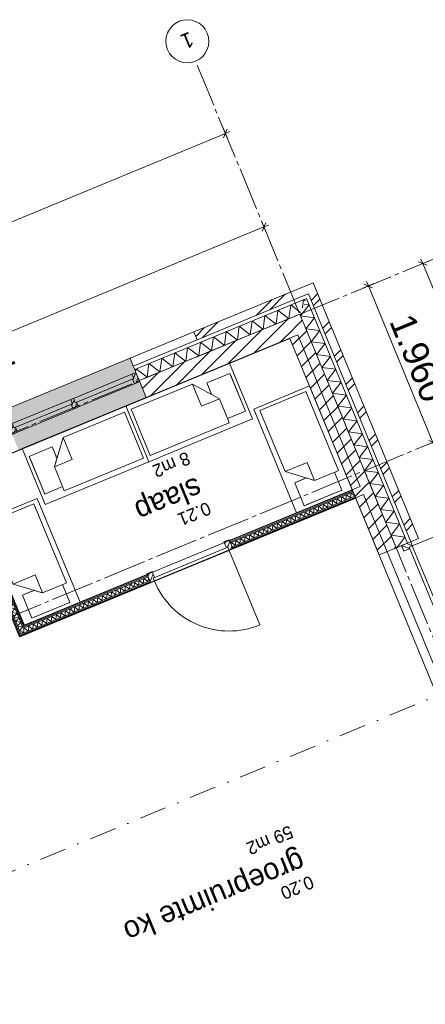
# Model space of a CAD drawing. Header units: millimetres. Extents: x -76965 to 1081933, y -21129 to 30747.
# Tile 113 of 114: x -13736 to -9035, y 19269 to 30671. Entities that reach past the tile are written whole.
import ezdxf
from ezdxf.enums import TextEntityAlignment as Align

# ---------------------------------------------------------------- set-up
doc = ezdxf.new("R2010")
doc.units = ezdxf.units.MM
doc.header["$MEASUREMENT"] = 0
doc.linetypes.add('B0204', pattern=[650, 500, -50, 50, -50])
doc.linetypes.add('B0302', pattern=[625.500011, 313.000011, -156.25, 0, -156.25])
for name, color, linetype in [('007 Stramien', 7, 'Continuous'), ('021 Buitenwanden', 7, 'Continuous'), ('021 Buitenwanden 2D arcering', 7, 'Continuous'), ('021 Buitenwanden Afdek-arcering', 7, 'Continuous'), ('021 Buitenwanden Deuren', 7, 'Continuous'), ('021 Buitenwanden Doorsnede-arcering', 7, 'Continuous'), ('021 Buitenwanden Laagscheidingslijnen', 7, 'Continuous'), ('021 Buitenwanden Ramen', 7, 'Continuous'), ('022 Binnenwanden', 7, 'Continuous'), ('022 Binnenwanden 2D arcering', 7, 'Continuous'), ('022 Binnenwanden Deuren', 7, 'Continuous'), ('022 Binnenwanden Doorsnede-arcering', 7, 'Continuous'), ('022 Binnenwanden Laagscheidingslijnen', 7, 'Continuous'), ('023 Dekvloer', 7, 'Continuous'), ('102 Teksten ruimten _ Zones', 7, 'Continuous'), ('102 Teksten ruimten _ Zones Zone omranding', 7, 'Continuous'), ('102 Teksten ruimten _ Zones Zone tekst', 7, 'Continuous'), ('121 Drsn-en gevelaanduidingen', 7, 'Continuous'), ('160 Presentatie_Aankleding 2D', 7, 'Continuous'), ('New_089 Losse inrichting', 7, 'Continuous')]:
    doc.layers.add(name, color=color, linetype=linetype)
doc.styles.add('GENERATED_STYLE_1', font='txt')
doc.dimstyles.new('GENERATED_STYLE__1', dxfattribs={"dimtxt": 300, "dimasz": 71.25, "dimexe": 0.18, "dimexo": 0, "dimgap": 0.09, "dimtad": 1, "dimdec": 0, "dimzin": 0, "dimdsep": 46, "dimtxsty": 'GENERATED_STYLE_1', "dimblk": 'ARROWHEAD_6', "dimblk1": 'ARROWHEAD_6', "dimblk2": 'ARROWHEAD_6', "dimcen": 0.09, "dimclrd": 1, "dimclre": 1, "dimclrt": 2, "dimadec": 1, "dimazin": 0, "dimtfac": 1, "dimtdec": 4, "dimtmove": 0, "dimatfit": 3, "dimfxl": 1, "dimtolj": 1, "dimtzin": 0, "dimarcsym": 0})
pattern_1 = [(45, (0, 0), (-229.8097, 229.8097), []), (45, (-45.96, 45.96), (-229.8097, 229.8097), [])]
pattern_2 = [(45, (0, 0), (-88.38835, 88.38835), [])]
pattern_3 = [(45, (0, 0), (-31.8198, 31.8198), [])]

# ---------------------------------------------------------------- blocks, each defined once
blk = doc.blocks.new('Slab_1_1', base_point=(-2608, 7603))
at = {"layer": '023 Dekvloer', "color": 1, "linetype": 'Continuous', "lineweight": 0, "flags": 128}
blk.add_lwpolyline([(-2608, 7603), (-65140, -18201), (-72389, -636), (-38626, 13297), (-39373, 15108), (-10605, 26980)], close=True, dxfattribs=at)
blk = doc.blocks.new('*D76')
at = {"layer": '160 Presentatie_Aankleding 2D', "color": 1, "linetype": 'Continuous', "lineweight": 0}
for p, q in [((-9760, 27560), (-9630, 27614)), ((-9646, 27567), (-9744, 27608)), ((-9716, 27639), (-9695, 27587)), ((-9695, 27587), (-8947, 25775)), ((-9012, 25749), (-8882, 25802)), ((-8898, 25755), (-8996, 25796))]:
    blk.add_line(p, q, dxfattribs=at)
at = {"layer": '160 Presentatie_Aankleding 2D', "color": 2, "lineweight": 0, "insert": (-9461, 27178), "char_height": 300, "attachment_point": 7, "rotation": 292.424, "style": 'GENERATED_STYLE_1'}
blk.add_mtext('\\A1;{\\fArial|b0|i0|c0|p38;1.960}', dxfattribs=at)
blk = doc.blocks.new('ARROWHEAD_6')
at = {"color": 0, "linetype": 'Continuous', "lineweight": 0}
for p, q in [((0, 0), (-1, 0)), ((-0.5, -0.5), (0.5, 0.5))]:
    blk.add_line(p, q, dxfattribs=at)
blk = doc.blocks.new('*D77')
at = {"layer": '160 Presentatie_Aankleding 2D', "color": 1, "linetype": 'Continuous', "lineweight": 0}
for p, q in [((-9695, 27587), (-8947, 25775)), ((-9012, 25749), (-8882, 25802)), ((-8898, 25755), (-8996, 25796)), ((-8947, 25775), (-6326, 19425)), ((-6278, 19404), (-6375, 19445))]:
    blk.add_line(p, q, dxfattribs=at)
at = {"layer": '160 Presentatie_Aankleding 2D', "color": 2, "lineweight": 0, "insert": (-7777, 23097), "char_height": 300, "attachment_point": 7, "rotation": 292.424, "style": 'GENERATED_STYLE_1'}
blk.add_mtext('\\A1;{\\fArial|b0|i0|c0|p38;6.870}', dxfattribs=at)
blk = doc.blocks.new('*D80')
at = {"layer": '160 Presentatie_Aankleding 2D', "color": 1, "linetype": 'Continuous', "lineweight": 0}
for p, q in [((-74820, 712), (-74690, 766)), ((-74707, 719), (-74804, 760)), ((-74777, 791), (-74755, 739)), ((-74755, 739), (-74008, -1073)), ((-74073, -1099), (-73943, -1046)), ((-73959, -1093), (-74057, -1052)), ((-74008, -1073), (-71387, -7423))]:
    blk.add_line(p, q, dxfattribs=at)
at = {"layer": '160 Presentatie_Aankleding 2D', "color": 2, "lineweight": 0, "insert": (-74522, 330), "char_height": 300, "attachment_point": 7, "rotation": 292.424, "style": 'GENERATED_STYLE_1'}
blk.add_mtext('\\A1;{\\fArial|b0|i0|c0|p38;1.960}', dxfattribs=at)
blk = doc.blocks.new('*D81')
at = {"layer": '160 Presentatie_Aankleding 2D', "color": 1, "linetype": 'Continuous', "lineweight": 0}
for p, q in [((-73959, -1093), (-74057, -1052)), ((-74008, -1073), (-71387, -7423)), ((-71452, -7450), (-71322, -7396)), ((-71338, -7443), (-71436, -7403))]:
    blk.add_line(p, q, dxfattribs=at)
at = {"layer": '160 Presentatie_Aankleding 2D', "color": 2, "lineweight": 0, "insert": (-72838, -3751), "char_height": 300, "attachment_point": 7, "rotation": 292.424, "style": 'GENERATED_STYLE_1'}
blk.add_mtext('\\A1;{\\fArial|b0|i0|c0|p38;6.870}', dxfattribs=at)
blk = doc.blocks.new('*D82')
at = {"layer": '160 Presentatie_Aankleding 2D', "color": 1, "linetype": 'Continuous', "lineweight": 0}
for p, q in [((-71452, -7450), (-71322, -7396)), ((-71338, -7443), (-71436, -7403)), ((-71387, -7423), (-69293, -12498)), ((-69244, -12518), (-69342, -12478))]:
    blk.add_line(p, q, dxfattribs=at)
at = {"layer": '160 Presentatie_Aankleding 2D', "color": 2, "lineweight": 0, "insert": (-70480, -9464), "char_height": 300, "attachment_point": 7, "rotation": 292.424, "style": 'GENERATED_STYLE_1'}
blk.add_mtext('\\A1;{\\fArial|b0|i0|c0|p38;5.490}', dxfattribs=at)
blk = doc.blocks.new('*D84')
at = {"layer": '160 Presentatie_Aankleding 2D', "color": 1, "linetype": 'Continuous', "lineweight": 0}
for p, q in [((-10933, 28336), (-10879, 28206)), ((-10926, 28222), (-10885, 28320)), ((-10854, 28293), (-10906, 28271)), ((-10906, 28271), (-17852, 25405)), ((-17879, 25470), (-17825, 25340)), ((-17872, 25356), (-17831, 25454)), ((-17852, 25405), (-20701, 24229))]:
    blk.add_line(p, q, dxfattribs=at)
at = {"layer": '160 Presentatie_Aankleding 2D', "color": 2, "lineweight": 0, "insert": (-13882, 26978), "char_height": 300, "attachment_point": 7, "rotation": 202.424, "style": 'GENERATED_STYLE_1'}
blk.add_mtext('\\A1;{\\fArial|b0|i0|c0|p38;7.514}', dxfattribs=at)
blk = doc.blocks.new('*D96')
at = {"layer": '160 Presentatie_Aankleding 2D', "color": 1, "linetype": 'Continuous', "lineweight": 0}
for p, q in [((-9129, 27820), (-8999, 27874)), ((-9015, 27827), (-9113, 27868)), ((-9086, 27899), (-9064, 27847)), ((-9064, 27847), (-905, 8074)), ((-970, 8048), (-840, 8101)), ((-954, 8095), (-856, 8054)), ((-905, 8074), (-883, 8022))]:
    blk.add_line(p, q, dxfattribs=at)
at = {"layer": '160 Presentatie_Aankleding 2D', "color": 2, "lineweight": 0, "insert": (-5168, 18563), "char_height": 300, "attachment_point": 7, "rotation": 292.424, "style": 'GENERATED_STYLE_1'}
blk.add_mtext('\\A1;{\\fArial|b0|i0|c0|p38;21.390}', dxfattribs=at)
blk = doc.blocks.new('*D97')
at = {"layer": '160 Presentatie_Aankleding 2D', "color": 1, "linetype": 'Continuous', "lineweight": 0}
for p, q in [((-11379, 29418), (-11325, 29288)), ((-11352, 29353), (-40388, 17371)), ((-11373, 29304), (-11332, 29402)), ((-11300, 29375), (-11352, 29353)), ((-40388, 17371), (-74280, 3385)), ((-40408, 17322), (-40368, 17420))]:
    blk.add_line(p, q, dxfattribs=at)
at = {"layer": '160 Presentatie_Aankleding 2D', "color": 2, "lineweight": 0, "insert": (-25282, 23540), "char_height": 300, "attachment_point": 7, "rotation": 202.424, "style": 'GENERATED_STYLE_1'}
blk.add_mtext('\\A1;{\\fArial|b0|i0|c0|p38;31.411}', dxfattribs=at)
blk = doc.blocks.new('*D98')
at = {"layer": '160 Presentatie_Aankleding 2D', "color": 1, "linetype": 'Continuous', "lineweight": 0}
for p, q in [((-11352, 29353), (-40388, 17371)), ((-40388, 17371), (-74280, 3385)), ((-40415, 17436), (-40361, 17306)), ((-40408, 17322), (-40368, 17420)), ((-74307, 3450), (-74253, 3320)), ((-74259, 3434), (-74300, 3336)), ((-74280, 3385), (-74332, 3364))]:
    blk.add_line(p, q, dxfattribs=at)
at = {"layer": '160 Presentatie_Aankleding 2D', "color": 2, "lineweight": 0, "insert": (-56732, 10562), "char_height": 300, "attachment_point": 7, "rotation": 202.424, "style": 'GENERATED_STYLE_1'}
blk.add_mtext('\\A1;{\\fArial|b0|i0|c0|p38;36.664}', dxfattribs=at)
blk = doc.blocks.new('Cutting Plane_2_1', base_point=(-74400, -4187))
at = {"layer": '121 Drsn-en gevelaanduidingen', "color": 9, "linetype": 'B0302', "lineweight": 0}
blk.add_line((-74215, -4111), (-6111, 23993), dxfattribs=at)
blk = doc.blocks.new('*X116')
at = {"layer": '021 Buitenwanden Doorsnede-arcering', "color": 250, "linetype": 'Continuous', "lineweight": 0, "true_color": 0x3f3f3f}
for p, q in [((-10382, 27369), (-10481, 27241)), ((-10382, 27369), (-10440, 27377)), ((-10320, 27220), (-10481, 27241)), ((-10320, 27220), (-10419, 27092)), ((-10259, 27070), (-10419, 27092)), ((-10259, 27070), (-10357, 26942)), ((-10197, 26921), (-10357, 26942)), ((-10197, 26921), (-10296, 26793)), ((-10135, 26772), (-10296, 26793)), ((-10135, 26772), (-10234, 26643)), ((-10074, 26622), (-10234, 26643)), ((-10074, 26622), (-10172, 26494)), ((-10012, 26473), (-10172, 26494)), ((-10012, 26473), (-10111, 26345)), ((-9950, 26323), (-10111, 26345)), ((-9950, 26323), (-10049, 26195)), ((-9889, 26174), (-10049, 26195)), ((-9889, 26174), (-9987, 26046)), ((-9827, 26024), (-9987, 26046)), ((-9827, 26024), (-9926, 25896)), ((-9765, 25875), (-9926, 25896)), ((-9765, 25875), (-9864, 25747)), ((-9704, 25725), (-9864, 25747)), ((-9704, 25725), (-9802, 25597)), ((-9642, 25576), (-9802, 25597)), ((-9642, 25576), (-9741, 25448)), ((-9580, 25427), (-9741, 25448)), ((-9580, 25427), (-9679, 25298)), ((-9519, 25277), (-9679, 25298)), ((-9519, 25277), (-9617, 25149)), ((-9457, 25128), (-9617, 25149)), ((-9457, 25128), (-9556, 25000)), ((-9395, 24978), (-9556, 25000)), ((-9395, 24978), (-9494, 24850)), ((-9334, 24829), (-9494, 24850)), ((-9334, 24829), (-9432, 24701)), ((-9272, 24679), (-9432, 24701)), ((-9272, 24679), (-9367, 24556))]:
    blk.add_line(p, q, dxfattribs=at)
blk = doc.blocks.new('D2a bi h 17')
at = {"layer": '021 Buitenwanden 2D arcering', "linetype": 'Continuous', "lineweight": 0, "true_color": 0x000000}
h = blk.add_hatch(dxfattribs=at)
h.set_pattern_fill('310_Naaldhout__01__0001', color=18, style=0, pattern_type=2)
h.set_pattern_definition(pattern_3)
h.paths.add_polyline_path([(-803, 0), (-803, -114), (-769, -114), (-769, 0)])
h = blk.add_hatch(dxfattribs=at)
h.set_pattern_fill('310_Naaldhout__01__0001', color=18, style=0, pattern_type=2)
h.set_pattern_definition(pattern_3)
h.paths.add_polyline_path([(-769, 0), (-769, -114), (-753, -114), (-753, 0)])
h = blk.add_hatch(dxfattribs=at)
h.set_pattern_fill('310_Naaldhout__01__0001', color=18, style=0, pattern_type=2)
h.set_pattern_definition(pattern_3)
h.paths.add_polyline_path([(753, 0), (753, -114), (769, -114), (769, 0)])
h = blk.add_hatch(dxfattribs=at)
h.set_pattern_fill('310_Naaldhout__01__0001', color=18, style=0, pattern_type=2)
h.set_pattern_definition(pattern_3)
h.paths.add_polyline_path([(803, 0), (769, 0), (769, -114), (803, -114)])
h = blk.add_hatch(dxfattribs=at)
h.set_pattern_fill('310_Naaldhout__01__0001', color=18, style=0, pattern_type=2)
h.set_pattern_definition(pattern_3)
h.paths.add_polyline_path([(-753, -40), (-753, -114), (-736, -114), (-736, -40)])
h = blk.add_hatch(dxfattribs=at)
h.set_pattern_fill('310_Naaldhout__01__0001', color=18, style=0, pattern_type=2)
h.set_pattern_definition(pattern_3)
h.paths.add_polyline_path([(753, -40), (736, -40), (736, -114), (753, -114)])
at = {"layer": '021 Buitenwanden Deuren', "color": 9, "linetype": 'Continuous', "lineweight": 0}
for p, q in [((-753, 0), (-753, 753)), ((753, 0), (753, 753)), ((-803, 0), (-803, -40)), ((803, 0), (803, -40))]:
    blk.add_line(p, q, dxfattribs=at)
at = {"layer": '021 Buitenwanden Deuren', "color": 1, "linetype": 'Continuous', "lineweight": 0}
for p, q in [((-803, 0), (-736, 0)), ((-753, 0), (753, 0)), ((-753, -40), (-753, 0)), ((0, 0), (0, -40)), ((736, 0), (803, 0)), ((753, 0), (753, -40)), ((-803, -114), (-736, -114)), ((753, -40), (-753, -40)), ((-736, -40), (-736, -114)), ((736, -40), (736, -114)), ((736, -114), (803, -114))]:
    blk.add_line(p, q, dxfattribs=at)
at = {"layer": '021 Buitenwanden Deuren', "color": 254, "linetype": 'Continuous', "lineweight": 0, "true_color": 0xdfdfdf}
for p, q in [((-803, -40), (-803, -114)), ((803, -40), (803, -114))]:
    blk.add_line(p, q, dxfattribs=at)
at = {"layer": '021 Buitenwanden Deuren', "color": 9, "linetype": 'Continuous', "lineweight": 0}
for centre, start, end in [((-753, 0), 0, 90), ((753, 0), 90, 180)]:
    blk.add_arc(centre, 753, start, end, dxfattribs=at)
blk = doc.blocks.new('Wall_13_1', base_point=(-10605, 26980))
at = {"layer": '021 Buitenwanden Doorsnede-arcering', "linetype": 'Continuous', "lineweight": 0, "true_color": 0x000000}
h = blk.add_hatch(dxfattribs=at)
h.set_pattern_fill('145_Baksteen_0001', color=18, style=0, pattern_type=2)
h.set_pattern_definition(pattern_1)
h.paths.add_polyline_path([(-10336, 27625), (-10391, 27495), (-9205, 24623), (-9113, 24661)])
h = blk.add_hatch(dxfattribs=at)
h.set_pattern_fill('130_Kalkzandsteen_0001', color=18, style=0, pattern_type=2)
h.set_pattern_definition(pattern_2)
h.paths.add_polyline_path([(-10488, 27260), (-10605, 26980), (-9570, 24472), (-9372, 24554)])
at = {"layer": '021 Buitenwanden', "color": 3, "linetype": 'Continuous', "lineweight": 0}
blk.add_line((-9113, 24661), (-9205, 24623), dxfattribs=at)
at = {"layer": '021 Buitenwanden', "color": 2, "linetype": 'Continuous', "lineweight": 0}
blk.add_line((-9372, 24554), (-9570, 24472), dxfattribs=at)
at = {"layer": '021 Buitenwanden', "color": 254, "linetype": 'Continuous', "lineweight": 0, "true_color": 0xdfdfdf}
for p, q in [((-9311, 24579), (-9372, 24554)), ((-9242, 24607), (-9311, 24579))]:
    blk.add_line(p, q, dxfattribs=at)
at = {"layer": '021 Buitenwanden', "color": 9, "linetype": 'Continuous', "lineweight": 0}
blk.add_line((-9205, 24623), (-9242, 24607), dxfattribs=at)
at = {"layer": '021 Buitenwanden', "color": 3, "linetype": 'Continuous', "lineweight": 0, "flags": 128}
blk.add_lwpolyline([(-9113, 24661), (-10336, 27625)], dxfattribs=at)
at = {"layer": '021 Buitenwanden', "color": 2, "linetype": 'Continuous', "lineweight": 0, "flags": 128}
blk.add_lwpolyline([(-10605, 26980), (-9570, 24472)], dxfattribs=at)
at = {"layer": '021 Buitenwanden Laagscheidingslijnen', "color": 3, "linetype": 'Continuous', "lineweight": 0}
blk.add_line((-9205, 24623), (-10391, 27495), dxfattribs=at)
at = {"layer": '021 Buitenwanden Laagscheidingslijnen', "color": 1, "linetype": 'Continuous', "lineweight": 0}
blk.add_line((-9242, 24607), (-10412, 27442), dxfattribs=at)
at = {"layer": '021 Buitenwanden Laagscheidingslijnen', "color": 2, "linetype": 'Continuous', "lineweight": 0}
blk.add_line((-9372, 24554), (-10488, 27260), dxfattribs=at)
at = {"layer": '021 Buitenwanden', "color": 1, "lineweight": 0}
blk.add_blockref('*X116', (0, 0), dxfattribs=at)
at = {"layer": '021 Buitenwanden Deuren', "color": 1, "linetype": 'Continuous', "lineweight": 0, "zscale": 1000, "rotation": 292.4239740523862}
blk.add_blockref('D2a bi h 17', (-8899, 23881), dxfattribs=at)
blk = doc.blocks.new('*X182')
at = {"layer": '021 Buitenwanden Doorsnede-arcering', "color": 250, "linetype": 'Continuous', "lineweight": 0, "true_color": 0x3f3f3f}
for p, q in [((-10594, 27368), (-10615, 27207)), ((-10594, 27368), (-10480, 27280)), ((-10445, 27429), (-10457, 27335)), ((-10445, 27429), (-10424, 27414)), ((-10743, 27306), (-10765, 27146)), ((-10743, 27306), (-10615, 27207)), ((-11042, 27183), (-11064, 27022)), ((-11042, 27183), (-10914, 27084)), ((-10893, 27244), (-10914, 27084)), ((-10893, 27244), (-10765, 27146)), ((-11341, 27059), (-11362, 26899)), ((-11341, 27059), (-11213, 26961)), ((-11192, 27121), (-11213, 26961)), ((-11192, 27121), (-11064, 27022)), ((-11640, 26936), (-11661, 26776)), ((-11640, 26936), (-11512, 26837)), ((-11491, 26998), (-11512, 26837)), ((-11491, 26998), (-11362, 26899)), ((-11939, 26813), (-11960, 26652)), ((-11939, 26813), (-11811, 26714)), ((-11789, 26874), (-11811, 26714)), ((-11789, 26874), (-11661, 26776)), ((-12238, 26689), (-12259, 26529)), ((-12238, 26689), (-12110, 26591)), ((-12088, 26751), (-12110, 26591)), ((-12088, 26751), (-11960, 26652)), ((-12387, 26628), (-12392, 26593)), ((-12387, 26628), (-12259, 26529))]:
    blk.add_line(p, q, dxfattribs=at)
blk = doc.blocks.new('R2e hout 17_3')
at = {"layer": '021 Buitenwanden 2D arcering', "linetype": 'Continuous', "lineweight": 0, "true_color": 0x000000}
h = blk.add_hatch(dxfattribs=at)
h.set_pattern_fill('310_Naaldhout__01__0001', color=18, style=0, pattern_type=2)
h.set_pattern_definition(pattern_3)
h.paths.add_polyline_path([(-800, 0), (-800, -114), (-733, -114), (-733, -54), (-750, -54), (-750, 0)])
h = blk.add_hatch(dxfattribs=at)
h.set_pattern_fill('310_Naaldhout__01__0001', color=18, style=0, pattern_type=2)
h.set_pattern_definition(pattern_3)
h.paths.add_polyline_path([(0, -114), (0, 0), (-16.5, 0), (-16.5, -54), (-33.5, -54), (-33.5, -114)])
h = blk.add_hatch(dxfattribs=at)
h.set_pattern_fill('310_Naaldhout__01__0001', color=18, style=0, pattern_type=2)
h.set_pattern_definition(pattern_3)
h.paths.add_polyline_path([(0, 0), (0, -114), (33.5, -114), (33.5, -54), (16.5, -54), (16.5, 0)])
h = blk.add_hatch(dxfattribs=at)
h.set_pattern_fill('310_Naaldhout__01__0001', color=18, style=0, pattern_type=2)
h.set_pattern_definition(pattern_3)
h.paths.add_polyline_path([(800, -114), (800, 0), (750, 0), (750, -54), (733, -54), (733, -114)])
at = {"layer": '021 Buitenwanden Ramen', "color": 1, "linetype": 'Continuous', "lineweight": 0}
for p, q in [((-800, 180), (800, 180)), ((-800, 0), (-750, 0)), ((-800, -114), (-800, 0)), ((-750, 0), (-750, -54)), ((-750, 0), (-16.5, 0)), ((-16.5, -54), (-16.5, 0)), ((-16.5, 0), (0, 0)), ((0, 0), (16.5, 0)), ((16.5, 0), (16.5, -54)), ((16.5, 0), (750, 0)), ((750, -54), (750, 0)), ((750, 0), (800, 0)), ((800, 0), (800, -114)), ((-733, -114), (-800, -114)), ((-750, -54), (-733, -54)), ((-750, -54), (-16.5, -54)), ((-750, -54), (-16.5, -54)), ((-733, -54), (-733, -114)), ((-33.5, -114), (-733, -114)), ((-33.5, -114), (-33.5, -54)), ((-33.5, -54), (-16.5, -54)), ((0, -114), (-33.5, -114)), ((33.5, -114), (0, -114)), ((16.5, -54), (33.5, -54)), ((16.5, -54), (750, -54)), ((16.5, -54), (750, -54)), ((33.5, -54), (33.5, -114)), ((733, -114), (33.5, -114)), ((733, -114), (733, -54)), ((733, -54), (750, -54)), ((800, -114), (733, -114)), ((-800, -314), (800, -314))]:
    blk.add_line(p, q, dxfattribs=at)
at = {"layer": '021 Buitenwanden Ramen', "color": 254, "linetype": 'Continuous', "lineweight": 0, "true_color": 0xdfdfdf}
for p, q in [((-800, -100), (-800, 0)), ((800, -100), (800, 0))]:
    blk.add_line(p, q, dxfattribs=at)
at = {"layer": '021 Buitenwanden Ramen', "color": 2, "linetype": 'Continuous', "lineweight": 0}
for p, q in [((-800, -114), (-800, -100)), ((800, -114), (800, -100))]:
    blk.add_line(p, q, dxfattribs=at)
blk = doc.blocks.new('R nis rechthoekig 17_2')
at = {"layer": '021 Buitenwanden Ramen', "color": 1, "linetype": 'Continuous', "lineweight": 0}
for p, q in [((-400, 100), (400, 100)), ((-400, 100), (-400, 0)), ((-400, 0), (400, 0)), ((400, 0), (400, 100))]:
    blk.add_line(p, q, dxfattribs=at)
blk.add_point((400, 100), dxfattribs=at)
blk = doc.blocks.new('Wall_16_1', base_point=(-39373, 15108))
at = {"layer": '021 Buitenwanden Afdek-arcering', "linetype": 'Continuous', "lineweight": 0, "true_color": 0xffffff}
blk.add_hatch(color=7, dxfattribs=at).paths.add_polyline_path([(-12268, 26294), (-12345, 26478), (-12388, 26584), (-12457, 26750), (-13936, 26140), (-13867, 25974), (-13824, 25868), (-13747, 25683)])
at = {"layer": '021 Buitenwanden Doorsnede-arcering', "linetype": 'Continuous', "lineweight": 0, "true_color": 0x000000}
h = blk.add_hatch(dxfattribs=at)
h.set_pattern_fill('145_Baksteen_0001', color=18, style=0, pattern_type=2)
h.set_pattern_definition(pattern_1)
h.paths.add_polyline_path([(-11717, 27055), (-11679, 26963), (-10391, 27495), (-10336, 27625)])
h = blk.add_hatch(dxfattribs=at)
h.set_pattern_fill('130_Kalkzandsteen_0001', color=18, style=0, pattern_type=2)
h.set_pattern_definition(pattern_2)
h.paths.add_polyline_path([(-12350, 26491), (-12345, 26478), (-12268, 26294), (-10605, 26980), (-10488, 27260)])
at = {"layer": '021 Buitenwanden', "color": 1, "linetype": 'Continuous', "lineweight": 0}
for p, q in [((-11717, 27055), (-11679, 26963)), ((-11679, 26963), (-12419, 26658))]:
    blk.add_line(p, q, dxfattribs=at)
at = {"layer": '021 Buitenwanden', "color": 9, "linetype": 'Continuous', "lineweight": 0}
blk.add_line((-12403, 26621), (-12419, 26658), dxfattribs=at)
at = {"layer": '021 Buitenwanden', "color": 254, "linetype": 'Continuous', "lineweight": 0, "true_color": 0xdfdfdf}
for p, q in [((-12388, 26584), (-12403, 26621)), ((-12350, 26491), (-12388, 26584))]:
    blk.add_line(p, q, dxfattribs=at)
at = {"layer": '021 Buitenwanden', "color": 2, "linetype": 'Continuous', "lineweight": 0}
for p, q in [((-12345, 26478), (-12350, 26491)), ((-12268, 26294), (-12345, 26478))]:
    blk.add_line(p, q, dxfattribs=at)
at = {"layer": '021 Buitenwanden', "color": 3, "linetype": 'Continuous', "lineweight": 0, "flags": 128}
blk.add_lwpolyline([(-10336, 27625), (-11717, 27055)], dxfattribs=at)
at = {"layer": '021 Buitenwanden', "color": 2, "linetype": 'Continuous', "lineweight": 0, "flags": 128}
blk.add_lwpolyline([(-12268, 26294), (-10605, 26980)], dxfattribs=at)
at = {"layer": '021 Buitenwanden Laagscheidingslijnen', "color": 3, "linetype": 'Continuous', "lineweight": 0}
blk.add_line((-10391, 27495), (-11679, 26963), dxfattribs=at)
at = {"layer": '021 Buitenwanden Laagscheidingslijnen', "color": 1, "linetype": 'Continuous', "lineweight": 0}
blk.add_line((-10412, 27442), (-12403, 26621), dxfattribs=at)
at = {"layer": '021 Buitenwanden Laagscheidingslijnen', "color": 2, "linetype": 'Continuous', "lineweight": 0}
blk.add_line((-10488, 27260), (-12350, 26491), dxfattribs=at)
at = {"layer": '021 Buitenwanden', "color": 1, "lineweight": 0}
blk.add_blockref('*X182', (0, 0), dxfattribs=at)
at = {"layer": '021 Buitenwanden Ramen', "color": 1, "linetype": 'Continuous', "lineweight": 0, "xscale": -1, "zscale": 1000, "rotation": 22.42397405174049}
blk.add_blockref('R nis rechthoekig 17_2', (-12049, 26810), dxfattribs=at)
at = {"layer": '021 Buitenwanden Ramen', "color": 1, "linetype": 'Continuous', "lineweight": 0, "zscale": 1000, "rotation": 22.42397405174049}
blk.add_blockref('R2e hout 17_3', (-13128, 26279), dxfattribs=at)
blk = doc.blocks.new('groepruimte ko_0.20_11_1', base_point=(-11499, 20551))
at = {"layer": '102 Teksten ruimten _ Zones Zone tekst', "color": 2, "lineweight": 0, "style": 'GENERATED_STYLE_1'}
for tag, height, p in [('ROOM_LSIZE', 150, (-10550, 21206)), ('ROOM_NAME', 250, (-10400, 20820)), ('ROOM_NUMBER', 150, (-10310, 20625))]:
    blk.add_attdef(tag, text='', height=height, rotation=202.424, dxfattribs=at).set_placement(p, align=Align.TOP_LEFT)
blk = doc.blocks.new('slaap_0.21_13_1', base_point=(-12014, 25157))
at = {"layer": '102 Teksten ruimten _ Zones Zone tekst', "color": 2, "lineweight": 0, "style": 'GENERATED_STYLE_1'}
for tag, height, p in [('ROOM_AREA', 150, (-11742, 25533)), ('ROOM_NAME', 250, (-11592, 25147)), ('ROOM_NUMBER', 150, (-11502, 24952))]:
    blk.add_attdef(tag, text='', height=height, rotation=202.424, dxfattribs=at).set_placement(p, align=Align.TOP_LEFT)
blk = doc.blocks.new('*X1064')
at = {"layer": '022 Binnenwanden Doorsnede-arcering', "color": 250, "linetype": 'Continuous', "lineweight": 0, "true_color": 0x3f3f3f}
for p, q in [((-14428, 25400), (-14463, 25354)), ((-14406, 25346), (-14463, 25354)), ((-14406, 25346), (-14441, 25301)), ((-14428, 25400), (-14433, 25400)), ((-14384, 25293), (-14441, 25301)), ((-14384, 25293), (-14419, 25247)), ((-14362, 25240), (-14419, 25247)), ((-14362, 25240), (-14397, 25194)), ((-14340, 25186), (-14397, 25194)), ((-14340, 25186), (-14375, 25141)), ((-14318, 25133), (-14375, 25141)), ((-14318, 25133), (-14353, 25087)), ((-14296, 25080), (-14353, 25087)), ((-14296, 25080), (-14331, 25034)), ((-14274, 25026), (-14331, 25034)), ((-14274, 25026), (-14309, 24980)), ((-14252, 24973), (-14309, 24980)), ((-14252, 24973), (-14287, 24927)), ((-14230, 24919), (-14287, 24927)), ((-14230, 24919), (-14265, 24874)), ((-14208, 24866), (-14265, 24874)), ((-14208, 24866), (-14243, 24820)), ((-14186, 24813), (-14243, 24820)), ((-14186, 24813), (-14221, 24767)), ((-14164, 24759), (-14221, 24767)), ((-14164, 24759), (-14199, 24714)), ((-14142, 24706), (-14199, 24714)), ((-14142, 24706), (-14177, 24660)), ((-14120, 24653), (-14177, 24660)), ((-14120, 24653), (-14155, 24607)), ((-14098, 24599), (-14155, 24607)), ((-14098, 24599), (-14133, 24553)), ((-14076, 24546), (-14133, 24553)), ((-14076, 24546), (-14111, 24500)), ((-14054, 24493), (-14111, 24500)), ((-14054, 24493), (-14089, 24447)), ((-14032, 24439), (-14089, 24447)), ((-14032, 24439), (-14067, 24393)), ((-14010, 24386), (-14067, 24393)), ((-14010, 24386), (-14045, 24340)), ((-13988, 24332), (-14045, 24340)), ((-13988, 24332), (-14023, 24287)), ((-13966, 24279), (-14023, 24287)), ((-13966, 24279), (-14001, 24233)), ((-13944, 24226), (-14001, 24233)), ((-13944, 24226), (-13979, 24180)), ((-13922, 24172), (-13979, 24180)), ((-13922, 24172), (-13957, 24127)), ((-13900, 24119), (-13957, 24127)), ((-13900, 24119), (-13935, 24073)), ((-13878, 24066), (-13935, 24073)), ((-13878, 24066), (-13913, 24020)), ((-13856, 24012), (-13913, 24020)), ((-13856, 24012), (-13891, 23966)), ((-13834, 23959), (-13891, 23966)), ((-13834, 23959), (-13869, 23913)), ((-13812, 23905), (-13869, 23913)), ((-13812, 23905), (-13847, 23860)), ((-13790, 23852), (-13847, 23860)), ((-13790, 23852), (-13825, 23806)), ((-13768, 23799), (-13825, 23806)), ((-13768, 23799), (-13803, 23753)), ((-13746, 23745), (-13803, 23753)), ((-13746, 23745), (-13781, 23700)), ((-13724, 23692), (-13781, 23700)), ((-13724, 23692), (-13759, 23646)), ((-13701, 23639), (-13759, 23646)), ((-13701, 23639), (-13737, 23593)), ((-13709, 23589), (-13737, 23593))]:
    blk.add_line(p, q, dxfattribs=at)
blk = doc.blocks.new('Wall_26_1', base_point=(-14498, 25373))
at = {"layer": '022 Binnenwanden', "color": 1, "linetype": 'Continuous', "lineweight": 0, "flags": 128}
for points in [[(-14406, 25411), (-14498, 25373)], [(-14498, 25373), (-13736, 23525)], [(-13681, 23655), (-14406, 25411)]]:
    blk.add_lwpolyline(points, dxfattribs=at)
at = {"layer": '022 Binnenwanden Laagscheidingslijnen', "color": 9, "linetype": 'Continuous', "lineweight": 0}
for p, q in [((-14487, 25378), (-13729, 23541)), ((-14475, 25383), (-13722, 23557)), ((-13695, 23623), (-14429, 25402)), ((-13688, 23639), (-14418, 25407))]:
    blk.add_line(p, q, dxfattribs=at)
at = {"layer": '022 Binnenwanden', "color": 1, "lineweight": 0}
blk.add_blockref('*X1064', (0, 0), dxfattribs=at)
blk = doc.blocks.new('*X1066')
at = {"layer": '022 Binnenwanden Doorsnede-arcering', "color": 250, "linetype": 'Continuous', "lineweight": 0, "true_color": 0x3f3f3f}
for p, q in [((-12350, 24177), (-12358, 24120)), ((-12350, 24177), (-12305, 24142)), ((-12297, 24199), (-12305, 24142)), ((-12297, 24199), (-12251, 24164)), ((-12245, 24210), (-12251, 24164)), ((-12617, 24067), (-12625, 24010)), ((-12617, 24067), (-12571, 24032)), ((-12564, 24089), (-12571, 24032)), ((-12564, 24089), (-12518, 24054)), ((-12511, 24111), (-12518, 24054)), ((-12511, 24111), (-12465, 24076)), ((-12457, 24133), (-12465, 24076)), ((-12457, 24133), (-12411, 24098)), ((-12404, 24155), (-12411, 24098)), ((-12404, 24155), (-12358, 24120)), ((-12884, 23957), (-12892, 23900)), ((-12884, 23957), (-12838, 23922)), ((-12831, 23979), (-12838, 23922)), ((-12831, 23979), (-12785, 23944)), ((-12777, 24001), (-12785, 23944)), ((-12777, 24001), (-12732, 23966)), ((-12724, 24023), (-12732, 23966)), ((-12724, 24023), (-12678, 23988)), ((-12671, 24045), (-12678, 23988)), ((-12671, 24045), (-12625, 24010)), ((-13151, 23847), (-13159, 23790)), ((-13151, 23847), (-13105, 23812)), ((-13098, 23869), (-13105, 23812)), ((-13098, 23869), (-13052, 23834)), ((-13044, 23891), (-13052, 23834)), ((-13044, 23891), (-12998, 23856)), ((-12991, 23913), (-12998, 23856)), ((-12991, 23913), (-12945, 23878)), ((-12937, 23935), (-12945, 23878)), ((-12937, 23935), (-12892, 23900)), ((-13418, 23737), (-13425, 23680)), ((-13418, 23737), (-13372, 23702)), ((-13364, 23759), (-13372, 23702)), ((-13364, 23759), (-13319, 23724)), ((-13311, 23781), (-13319, 23724)), ((-13311, 23781), (-13265, 23746)), ((-13258, 23803), (-13265, 23746)), ((-13258, 23803), (-13212, 23768)), ((-13204, 23825), (-13212, 23768)), ((-13204, 23825), (-13159, 23790)), ((-13685, 23627), (-13692, 23569)), ((-13685, 23627), (-13639, 23592)), ((-13631, 23649), (-13639, 23592)), ((-13631, 23649), (-13586, 23614)), ((-13578, 23671), (-13586, 23614)), ((-13578, 23671), (-13532, 23636)), ((-13525, 23693), (-13532, 23636)), ((-13525, 23693), (-13479, 23658)), ((-13471, 23715), (-13479, 23658)), ((-13471, 23715), (-13425, 23680)), ((-13711, 23584), (-13692, 23569))]:
    blk.add_line(p, q, dxfattribs=at)
blk = doc.blocks.new('*X1067')
at = {"layer": '022 Binnenwanden Doorsnede-arcering', "color": 250, "linetype": 'Continuous', "lineweight": 0, "true_color": 0x3f3f3f}
for p, q in [((-10109, 25102), (-10116, 25045)), ((-10109, 25102), (-10063, 25067)), ((-10056, 25124), (-10063, 25067)), ((-10056, 25124), (-10010, 25089)), ((-10002, 25146), (-10010, 25089)), ((-10002, 25146), (-9956, 25111)), ((-9949, 25168), (-9956, 25111)), ((-9949, 25168), (-9903, 25133)), ((-9895, 25190), (-9903, 25133)), ((-9895, 25190), (-9852, 25157)), ((-10376, 24992), (-10383, 24935)), ((-10376, 24992), (-10330, 24957)), ((-10322, 25014), (-10330, 24957)), ((-10322, 25014), (-10277, 24979)), ((-10269, 25036), (-10277, 24979)), ((-10269, 25036), (-10223, 25001)), ((-10216, 25058), (-10223, 25001)), ((-10216, 25058), (-10170, 25023)), ((-10162, 25080), (-10170, 25023)), ((-10162, 25080), (-10116, 25045)), ((-10696, 24860), (-10704, 24803)), ((-10696, 24860), (-10650, 24825)), ((-10643, 24882), (-10650, 24825)), ((-10643, 24882), (-10597, 24847)), ((-10589, 24904), (-10597, 24847)), ((-10589, 24904), (-10543, 24869)), ((-10536, 24926), (-10543, 24869)), ((-10536, 24926), (-10490, 24891)), ((-10482, 24948), (-10490, 24891)), ((-10482, 24948), (-10437, 24913)), ((-10429, 24970), (-10437, 24913)), ((-10429, 24970), (-10383, 24935)), ((-10963, 24750), (-10970, 24693)), ((-10963, 24750), (-10917, 24715)), ((-10909, 24772), (-10917, 24715)), ((-10909, 24772), (-10864, 24737)), ((-10856, 24794), (-10864, 24737)), ((-10856, 24794), (-10810, 24759)), ((-10803, 24816), (-10810, 24759)), ((-10803, 24816), (-10757, 24781)), ((-10749, 24838), (-10757, 24781)), ((-10749, 24838), (-10704, 24803)), ((-11230, 24640), (-11237, 24583)), ((-11230, 24640), (-11184, 24605)), ((-11176, 24662), (-11184, 24605)), ((-11176, 24662), (-11131, 24627)), ((-11123, 24684), (-11131, 24627)), ((-11123, 24684), (-11077, 24649)), ((-11070, 24706), (-11077, 24649)), ((-11070, 24706), (-11024, 24671)), ((-11016, 24728), (-11024, 24671)), ((-11016, 24728), (-10970, 24693)), ((-11283, 24618), (-11286, 24596)), ((-11283, 24618), (-11237, 24583))]:
    blk.add_line(p, q, dxfattribs=at)
blk = doc.blocks.new('D1a bi h 17')
at = {"layer": '022 Binnenwanden 2D arcering', "linetype": 'Continuous', "lineweight": 0, "true_color": 0x000000}
h = blk.add_hatch(dxfattribs=at)
h.set_pattern_fill('310_Naaldhout__01__0001', color=18, style=0, pattern_type=2)
h.set_pattern_definition(pattern_3)
h.paths.add_polyline_path([(-517, 0), (-517, -114), (-483.5, -114), (-483.5, 0)])
h = blk.add_hatch(dxfattribs=at)
h.set_pattern_fill('310_Naaldhout__01__0001', color=18, style=0, pattern_type=2)
h.set_pattern_definition(pattern_3)
h.paths.add_polyline_path([(-483.5, 0), (-483.5, -114), (-467, -114), (-467, 0)])
h = blk.add_hatch(dxfattribs=at)
h.set_pattern_fill('310_Naaldhout__01__0001', color=18, style=0, pattern_type=2)
h.set_pattern_definition(pattern_3)
h.paths.add_polyline_path([(467, 0), (467, -114), (483.5, -114), (483.5, 0)])
h = blk.add_hatch(dxfattribs=at)
h.set_pattern_fill('310_Naaldhout__01__0001', color=18, style=0, pattern_type=2)
h.set_pattern_definition(pattern_3)
h.paths.add_polyline_path([(517, 0), (483.5, 0), (483.5, -114), (517, -114)])
h = blk.add_hatch(dxfattribs=at)
h.set_pattern_fill('310_Naaldhout__01__0001', color=18, style=0, pattern_type=2)
h.set_pattern_definition(pattern_3)
h.paths.add_polyline_path([(-467, -40), (-467, -114), (-450, -114), (-450, -40)])
h = blk.add_hatch(dxfattribs=at)
h.set_pattern_fill('310_Naaldhout__01__0001', color=18, style=0, pattern_type=2)
h.set_pattern_definition(pattern_3)
h.paths.add_polyline_path([(467, -40), (450, -40), (450, -114), (467, -114)])
at = {"layer": '022 Binnenwanden Deuren', "color": 9, "linetype": 'Continuous', "lineweight": 0}
blk.add_line((-467, 0), (-467, 934), dxfattribs=at)
at = {"layer": '022 Binnenwanden Deuren', "color": 1, "linetype": 'Continuous', "lineweight": 0}
for p, q in [((-517, 0), (-450, 0)), ((-517, 0), (-517, -114)), ((-517, 0), (-517, -12.5)), ((-467, 0), (467, 0)), ((-467, -40), (-467, 0)), ((450, 0), (517, 0)), ((467, 0), (467, -40)), ((517, -114), (517, 0)), ((517, 0), (517, -12.5)), ((-517, -12.5), (-517, -25)), ((-517, -25), (-517, -75)), ((-517, -75), (-517, -87.5)), ((-517, -87.5), (-517, -100)), ((-517, -114), (-450, -114)), ((467, -40), (-467, -40)), ((-450, -40), (-450, -114)), ((450, -40), (450, -114)), ((450, -114), (517, -114)), ((517, -12.5), (517, -25)), ((517, -25), (517, -75)), ((517, -75), (517, -87.5)), ((517, -87.5), (517, -100))]:
    blk.add_line(p, q, dxfattribs=at)
at = {"layer": '022 Binnenwanden Deuren', "color": 9, "linetype": 'Continuous', "lineweight": 0}
blk.add_arc((-467, 0), 934, 0, 90, dxfattribs=at)
blk = doc.blocks.new('Wall_27_1', base_point=(-13736, 23525))
at = {"layer": '022 Binnenwanden', "color": 1, "linetype": 'Continuous', "lineweight": 0}
for p, q in [((-11298, 24625), (-11303, 24637)), ((-11293, 24614), (-11298, 24625)), ((-11274, 24567), (-11293, 24614)), ((-11269, 24556), (-11274, 24567)), ((-11264, 24544), (-11269, 24556)), ((-12254, 24231), (-12258, 24242)), ((-12249, 24219), (-12254, 24231)), ((-12230, 24173), (-12249, 24219)), ((-12225, 24161), (-12230, 24173)), ((-12220, 24150), (-12225, 24161))]:
    blk.add_line(p, q, dxfattribs=at)
at = {"layer": '022 Binnenwanden', "color": 1, "linetype": 'Continuous', "lineweight": 0, "flags": 128}
for points in [[(-9880, 25224), (-11303, 24637)], [(-9842, 25131), (-9880, 25224)], [(-11264, 24544), (-9842, 25131)], [(-12258, 24242), (-13681, 23655)], [(-13736, 23525), (-12220, 24150)]]:
    blk.add_lwpolyline(points, dxfattribs=at)
at = {"layer": '022 Binnenwanden Laagscheidingslijnen', "color": 9, "linetype": 'Continuous', "lineweight": 0}
for p, q in [((-9875, 25212), (-11298, 24625)), ((-9870, 25201), (-11293, 24614)), ((-11274, 24567), (-9851, 25155)), ((-11269, 24556), (-9846, 25143)), ((-13722, 23557), (-12230, 24173)), ((-12249, 24219), (-13695, 23623)), ((-12254, 24231), (-13688, 23639)), ((-13729, 23541), (-12225, 24161))]:
    blk.add_line(p, q, dxfattribs=at)
at = {"layer": '022 Binnenwanden', "color": 1, "lineweight": 0}
for name in ['*X1067', '*X1066']:
    blk.add_blockref(name, (0, 0), dxfattribs=at)
at = {"layer": '022 Binnenwanden Deuren', "color": 1, "linetype": 'Continuous', "lineweight": 0, "zscale": 1000, "rotation": 202.4239737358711}
blk.add_blockref('D1a bi h 17', (-11742, 24347), dxfattribs=at)
blk = doc.blocks.new('2D Bed 1 pers 1 17+[2]_1', base_point=(-13532, 25127))
at = {"layer": 'New_089 Losse inrichting', "color": 1, "linetype": 'Continuous', "lineweight": 0}
for p, q in [((-14179, 24860), (-13532, 25127)), ((-13532, 25127), (-13036, 23926)), ((-14106, 24845), (-13572, 25065)), ((-13572, 25065), (-13194, 24148)), ((-14179, 24860), (-13683, 23659)), ((-14179, 24860), (-13683, 23659)), ((-14106, 24845), (-13813, 24135)), ((-13813, 24135), (-14106, 24845)), ((-13813, 24135), (-13558, 24240)), ((-13558, 24240), (-13813, 24135)), ((-13558, 24240), (-13473, 24033)), ((-13473, 24033), (-13558, 24240)), ((-13473, 24033), (-13813, 24135)), ((-13679, 24017), (-13570, 24062)), ((-13570, 24062), (-13473, 24033)), ((-13473, 24033), (-13218, 24138)), ((-13242, 24128), (-13157, 23921)), ((-13194, 24148), (-13218, 24138)), ((-13703, 24007), (-13594, 24052)), ((-13594, 23741), (-13703, 24007)), ((-13683, 23659), (-13036, 23926)), ((-13157, 23921), (-13594, 23741)), ((-13157, 23921), (-13569, 23751))]:
    blk.add_line(p, q, dxfattribs=at)
blk = doc.blocks.new('2D Bed 1 pers 1 17+[3]_1', base_point=(-12240, 25552))
at = {"layer": 'New_089 Losse inrichting', "color": 1, "linetype": 'Continuous', "lineweight": 0}
for p, q in [((-12507, 26199), (-13708, 25703)), ((-12507, 26199), (-13708, 25703)), ((-12522, 26126), (-13232, 25834)), ((-13232, 25834), (-12522, 26126)), ((-12522, 26126), (-12302, 25593)), ((-12507, 26199), (-12240, 25552)), ((-13334, 25493), (-13232, 25834)), ((-13232, 25834), (-13127, 25579)), ((-13127, 25579), (-13232, 25834)), ((-13708, 25703), (-13441, 25056)), ((-13626, 25614), (-13360, 25724)), ((-13360, 25724), (-13315, 25615)), ((-13350, 25700), (-13305, 25591)), ((-13446, 25178), (-13626, 25614)), ((-13446, 25178), (-13616, 25590)), ((-12240, 25552), (-13441, 25056)), ((-13305, 25591), (-13334, 25493)), ((-13127, 25579), (-13334, 25493)), ((-13334, 25493), (-13127, 25579)), ((-12302, 25593), (-13219, 25215)), ((-13334, 25493), (-13229, 25239)), ((-13239, 25263), (-13446, 25178)), ((-13219, 25215), (-13229, 25239))]:
    blk.add_line(p, q, dxfattribs=at)
blk = doc.blocks.new('2D Bed 1 pers 1 17+[4]_1', base_point=(-10377, 26429))
at = {"layer": 'New_089 Losse inrichting', "color": 1, "linetype": 'Continuous', "lineweight": 0}
for p, q in [((-11024, 26162), (-10377, 26429)), ((-10951, 26146), (-10418, 26367)), ((-10418, 26367), (-10040, 25450)), ((-10377, 26429), (-9881, 25227)), ((-11024, 26162), (-10528, 24960)), ((-11024, 26162), (-10528, 24960)), ((-10951, 26146), (-10658, 25437)), ((-10658, 25437), (-10951, 26146)), ((-10658, 25437), (-10404, 25542)), ((-10404, 25542), (-10658, 25437)), ((-10404, 25542), (-10318, 25335)), ((-10318, 25335), (-10404, 25542)), ((-10318, 25335), (-10658, 25437)), ((-10318, 25335), (-10064, 25440)), ((-10088, 25430), (-10002, 25223)), ((-10040, 25450), (-10064, 25440)), ((-10549, 25309), (-10440, 25354)), ((-10525, 25319), (-10415, 25364)), ((-10415, 25364), (-10318, 25335)), ((-10439, 25043), (-10549, 25309)), ((-10528, 24960), (-9881, 25227)), ((-10002, 25223), (-10439, 25043)), ((-10002, 25223), (-10415, 25053))]:
    blk.add_line(p, q, dxfattribs=at)
blk = doc.blocks.new('2D Bed 1 pers 1 17+[5]_1', base_point=(-12240, 25552))
at = {"layer": 'New_089 Losse inrichting', "color": 1, "linetype": 'Continuous', "lineweight": 0}
for p, q in [((-12507, 26199), (-11305, 26695)), ((-12507, 26199), (-11305, 26695)), ((-11305, 26695), (-11038, 26048)), ((-11301, 26574), (-11567, 26464)), ((-11120, 26137), (-11301, 26574)), ((-11567, 26464), (-11522, 26355)), ((-11120, 26137), (-11291, 26550)), ((-12444, 26159), (-11735, 26451)), ((-11735, 26451), (-12444, 26159)), ((-11735, 26451), (-11629, 26197)), ((-11422, 26282), (-11735, 26451)), ((-11629, 26197), (-11735, 26451)), ((-11557, 26440), (-11512, 26331)), ((-11629, 26197), (-11422, 26282)), ((-11422, 26282), (-11629, 26197)), ((-11512, 26331), (-11422, 26282)), ((-11422, 26282), (-11317, 26027)), ((-12507, 26199), (-12240, 25552)), ((-12444, 26159), (-12224, 25625)), ((-11327, 26052), (-11120, 26137)), ((-12240, 25552), (-11038, 26048)), ((-12224, 25625), (-11307, 26003)), ((-11307, 26003), (-11317, 26027))]:
    blk.add_line(p, q, dxfattribs=at)
blk = doc.blocks.new('Standard grid marker_2')
at = {"layer": '007 Stramien', "color": 6, "linetype": 'B0204', "lineweight": 0}
blk.add_line((9000, 0), (0, 0), dxfattribs=at)
at = {"layer": '007 Stramien', "color": 212, "linetype": 'Continuous', "lineweight": 0, "true_color": 0xcc00cc}
for start, end in [(0, 180), (180, 0)]:
    blk.add_arc((-250, 0), 250, start, end, dxfattribs=at)
at = {"layer": '007 Stramien', "color": 6, "lineweight": 0, "style": 'GENERATED_STYLE_1'}
for tag, p in [('AC_MarkerText_1_0', (-250, 9)), ('AC_MarkerText_1_1', (27071, 9))]:
    blk.add_attdef(tag, text='', height=175, rotation=270, dxfattribs=at).set_placement(p, align=Align.MIDDLE_CENTER)
blk = doc.blocks.new('Standard grid marker_3')
at = {"layer": '007 Stramien', "color": 6, "linetype": 'B0204', "lineweight": 0}
blk.add_line((9000, 0), (0, 0), dxfattribs=at)
at = {"layer": '007 Stramien', "color": 6, "lineweight": 0, "style": 'GENERATED_STYLE_1'}
for tag, p in [('AC_MarkerText_1_0', (-250, 10)), ('AC_MarkerText_1_1', (73402, 10))]:
    blk.add_attdef(tag, text='', height=175, dxfattribs=at).set_placement(p, align=Align.MIDDLE_CENTER)

msp = doc.modelspace()

# ---------------------------------------------------------------- linework, layer by layer
at = {"layer": '102 Teksten ruimten _ Zones Zone omranding', "color": 8, "linetype": 'Continuous', "lineweight": 0, "true_color": 0x6e6e90, "flags": 128}
for points in [[(-13682.7, 23658.6), (-9788.8, 25265.5), (-10513.5, 27021.8), (-14407.5, 25414.9)], [(-13737, 23528), (-14499.9, 25376.8), (-17354, 24199), (-13374.3, 14554.9), (-11007.6, 15531.6), (-11770.2, 17379.6), (-7296.4, 19225.8), (-9750.6, 25173)]]:
    msp.add_lwpolyline(points, close=True, dxfattribs=at)

# ---------------------------------------------------------------- block references
at = {"layer": '007 Stramien', "color": 1, "linetype": 'Continuous', "lineweight": 0}
ref = msp.add_blockref('Standard grid marker_2', (-11697.5, 30189.8), dxfattribs=dict(at, zscale=1000, rotation=292.4239737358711))
ref.add_attrib('AC_MarkerText_1', '1', dxfattribs={"color": 6, "lineweight": 0, "height": 175, "rotation": 202.42397, "style": 'GENERATED_STYLE_1'}).set_placement((-11792.9, 30430.9), align=Align.MIDDLE_CENTER)
at = {"layer": '007 Stramien', "color": 1, "linetype": 'Continuous', "lineweight": 0, "zscale": 1000, "rotation": 202.423973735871}
for p in [(-8786.4, 27962), (-8038.7, 26150.2)]:
    msp.add_blockref('Standard grid marker_3', p, dxfattribs=at)
at = {"layer": '021 Buitenwanden', "color": 1, "lineweight": 0}
for name, p in [('Wall_16_1', (-39373.3, 15108.5)), ('Wall_13_1', (-10604.5, 26980.2))]:
    msp.add_blockref(name, p, dxfattribs=at)
at = {"layer": '022 Binnenwanden', "color": 1, "lineweight": 0}
for name, p in [('Wall_26_1', (-14498.5, 25373.3)), ('Wall_27_1', (-13735.6, 23524.6))]:
    msp.add_blockref(name, p, dxfattribs=at)
at = {"layer": '023 Dekvloer', "color": 1, "linetype": 'Continuous', "lineweight": 0}
msp.add_blockref('Slab_1_1', (-2608.4, 7603), dxfattribs=at)
at = {"layer": '102 Teksten ruimten _ Zones', "color": 2, "linetype": 'Continuous', "lineweight": 0}
for name, p, values in [('slaap_0.21_13_1', (-12014.4, 25157.3), {'ROOM_NAME': 'slaap', 'ROOM_NUMBER': '0.21', 'ROOM_AREA': '8 m2'}), ('groepruimte ko_0.20_11_1', (-11499.2, 20550.6), {'ROOM_NAME': 'groepruimte ko', 'ROOM_NUMBER': '0.20', 'ROOM_LSIZE': '59 m2'})]:
    msp.add_blockref(name, p, dxfattribs=at).add_auto_attribs(values)
at = {"layer": '121 Drsn-en gevelaanduidingen', "color": 9, "lineweight": 0}
msp.add_blockref('Cutting Plane_2_1', (-74400.3, -4187.2), dxfattribs=at)
at = {"layer": 'New_089 Losse inrichting', "color": 1, "linetype": 'Continuous', "lineweight": 0}
for name, p in [('2D Bed 1 pers 1 17+[5]_1', (-12239.7, 25552.2)), ('2D Bed 1 pers 1 17+[4]_1', (-10377.1, 26429)), ('2D Bed 1 pers 1 17+[3]_1', (-12239.7, 25552.2)), ('2D Bed 1 pers 1 17+[2]_1', (-13531.5, 25127.3))]:
    msp.add_blockref(name, p, dxfattribs=at)

# ---------------------------------------------------------------- dimensions: what is measured, and where the dimension line sits
at = {"layer": '160 Presentatie_Aankleding 2D', "color": 1, "linetype": 'Continuous', "lineweight": 0}
for base, p1, p2, angle, picture, middle, turn in [((-40388.1, 17371.1), (-11697.5, 30189.8), (-40733.4, 18207.8), 202.42397, '*D97', (-25790.1, 23168), 202.42397), ((-17851.7, 25405.1), (-11697.5, 30189.8), (-18643.3, 27323.5), 202.42397, '*D84', (-14298.7, 26644.1), 202.42397), ((-74279.8, 3385.4), (-40733.4, 18207.8), (-74625.1, 4222.1), 202.42397, '*D98', (-57253.9, 10184.1), 202.42397), ((-74007.8, -1072.6), (-8786.4, 27962), (-8038.7, 26150.2), 292.42397, '*D80', (-74187.5, -86.6), 292.42397), ((-8947.1, 25775.4), (-8786.4, 27962), (-8038.7, 26150.2), 292.42397, '*D76', (-9126.8, 26761.4), 292.42397), ((-904.9, 8074.5), (-8786.4, 27962), (-626.9, 8189.2), 292.42397, '*D96', (-4790.6, 18041), 292.42397), ((-6326.5, 19424.8), (-8038.7, 26150.2), (-5418.1, 19799.7), 292.42397, '*D77', (-7442.7, 22680.2), 292.42397), ((-71387.2, -7423.1), (-8038.7, 26150.2), (-5418.1, 19799.7), 292.42397, '*D81', (-72503.4, -4167.8), 292.42397), ((-69293, -12498), (-5418.1, 19799.7), (-3323.9, 14724.8), 292.42397, '*D82', (-70146, -9880.5), 292.42397)]:
    dim = msp.add_linear_dim(base=base, p1=p1, p2=p2, angle=angle, dimstyle='GENERATED_STYLE__1', dxfattribs=at)
    dim.commit()
    dim.dimension.update_dxf_attribs({"geometry": picture, "text_midpoint": middle, "dimtype": 160, "text_rotation": turn})

doc.saveas('drawing.dxf')
